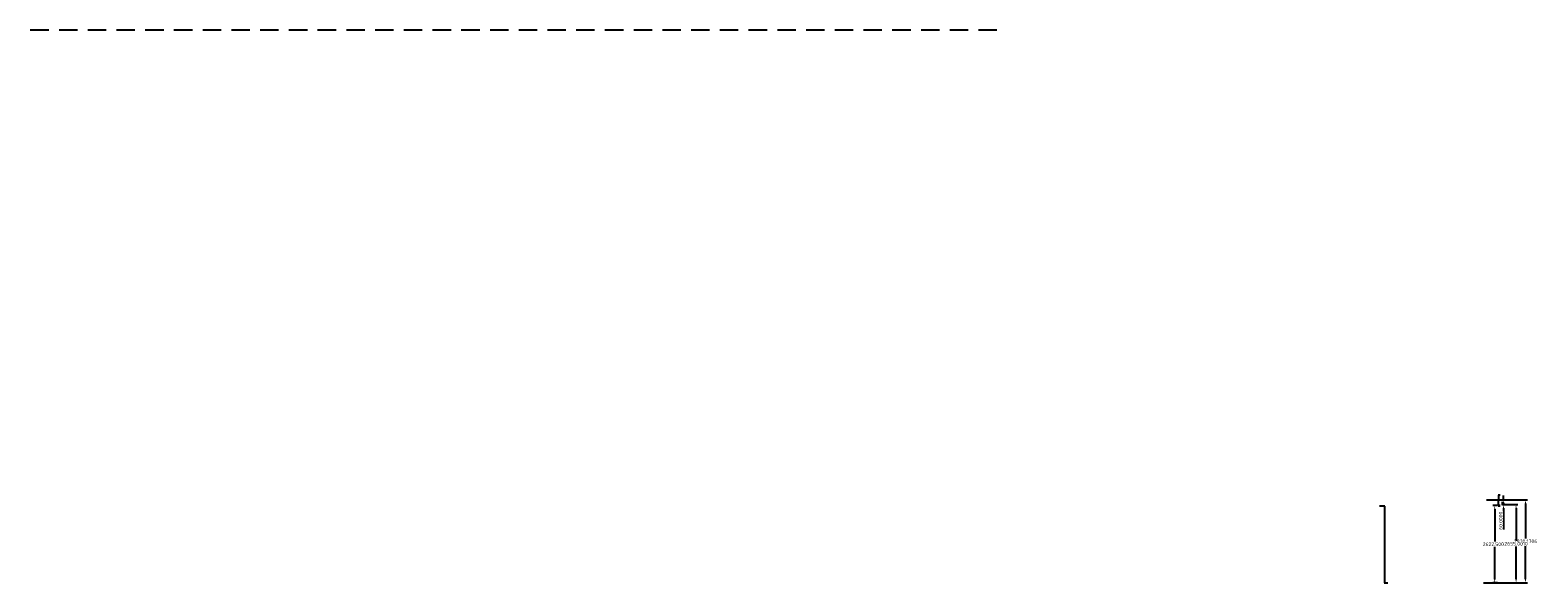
# Model space of a CAD drawing. Header units: millimetres. Extents: x -28157 to 193371, y -2151 to 171990.
# Tile 31 of 31: x 142210 to 193371, y 53204 to 71964. Entities that reach past the tile are written whole.
import ezdxf

# ---------------------------------------------------------------- set-up
doc = ezdxf.new("R2010")
doc.units = ezdxf.units.MM
doc.header["$LTSCALE"] = 50
doc.linetypes.add('2322122_a', pattern=[19.5, 12.5, -7])
doc.layers.get('0').update_dxf_attribs({"linetype": 'CONTINUOUS'})
doc.layers.get('Defpoints').update_dxf_attribs({"linetype": 'CONTINUOUS'})
doc.layers.add('Referentiepunt', color=253, linetype='CONTINUOUS', plot=False)
doc.layers.add('Sparingen Heegt', color=6, linetype='CONTINUOUS')
doc.styles.get("Standard").update_dxf_attribs({"font": 'ISOCP'})
doc.dimstyles.new('ISO-25', dxfattribs={"dimtxt": 2.5, "dimasz": 2.5, "dimexe": 1.25, "dimexo": 0.625, "dimtad": 1, "dimtih": 1, "dimdec": 4, "dimdsep": 46, "dimtxsty": 'Standard', "dimcen": 2.5, "dimadec": 0, "dimazin": 0, "dimtfac": 1, "dimtdec": 4, "dimtmove": 0, "dimatfit": 3, "dimfxl": 1, "dimtvp": 1, "dimtolj": 1, "dimtzin": 0, "dimarcsym": 0})

# ---------------------------------------------------------------- blocks, each defined once
blk = doc.blocks.new('*D354')
at = {"color": 0, "lineweight": -2, "transparency": 16777216}
for p, q in [((192094, 56184), (192030, 56184)), ((192094, 55824), (192030, 55824)), ((192031, 56182), (192031, 56006)), ((192031, 55827), (192031, 56002))]:
    blk.add_line(p, q, dxfattribs=at)
at = {"color": 0, "transparency": 16777216}
for points in [[(192031, 56182), (192032, 56182), (192031, 56184)], [(192031, 55827), (192032, 55827), (192031, 55824)]]:
    blk.add_solid(points, dxfattribs=at)
at = {"layer": 'Defpoints', "color": 0, "transparency": 16777216}
for p in [(192031, 55824), (192094, 56184), (192094, 55824)]:
    blk.add_point(p, dxfattribs=at)
at = {"color": 0, "transparency": 16777216, "insert": (192031, 56004), "char_height": 2.5, "attachment_point": 5}
blk.add_mtext('\\A1;360', dxfattribs=at)
blk = doc.blocks.new('*D355')
at = {"color": 0, "lineweight": -2, "transparency": 16777216}
for p, q in [((192093, 55824), (192027, 55824)), ((192093, 55804), (192027, 55804)), ((192029, 55822), (192029, 55816)), ((192029, 55807), (192029, 55812))]:
    blk.add_line(p, q, dxfattribs=at)
at = {"color": 0, "transparency": 16777216}
for points in [[(192028, 55822), (192029, 55822), (192029, 55824)], [(192028, 55807), (192029, 55807), (192029, 55804)]]:
    blk.add_solid(points, dxfattribs=at)
at = {"layer": 'Defpoints', "color": 0, "transparency": 16777216}
for p in [(192029, 55804), (192094, 55824), (192094, 55804)]:
    blk.add_point(p, dxfattribs=at)
at = {"color": 0, "transparency": 16777216, "insert": (192029, 55814), "char_height": 2.5, "attachment_point": 5}
blk.add_mtext('\\A1;20', dxfattribs=at)
blk = doc.blocks.new('*D356')
at = {"layer": 'Defpoints', "color": 0, "transparency": 16777216}
for p in [(192032, 55827), (191908, 53204), (192032, 53204)]:
    blk.add_point(p, dxfattribs=at)
at = {"layer": 'Sparingen Heegt', "color": 0, "lineweight": -2, "transparency": 16777216}
for p, q in [((192001, 55827), (191845, 55827)), ((191908, 55702), (191908, 54609)), ((191908, 53329), (191908, 54422)), ((192001, 53204), (191845, 53204))]:
    blk.add_line(p, q, dxfattribs=at)
at = {"layer": 'Sparingen Heegt', "color": 0, "transparency": 16777216}
for points in [[(191887, 55702), (191928, 55702), (191908, 55827)], [(191887, 53329), (191928, 53329), (191908, 53204)]]:
    blk.add_solid(points, dxfattribs=at)
at = {"layer": 'Sparingen Heegt', "color": 0, "transparency": 16777216, "insert": (191908, 54515), "char_height": 125, "attachment_point": 5, "bg_fill": 3, "box_fill_scale": 1.1, "bg_fill_color": 256, "bg_fill_true_color": 13158600, "bg_fill_transparency": 0}
blk.add_mtext('\\A1;2622.5000', dxfattribs=at)
blk = doc.blocks.new('*D357')
at = {"layer": 'Defpoints', "color": 0, "transparency": 16777216}
for p in [(191597, 56024), (191494, 53204), (192953, 53204)]:
    blk.add_point(p, dxfattribs=at)
at = {"layer": 'Sparingen Heegt', "color": 0, "lineweight": -2, "transparency": 16777216}
for p, q in [((191628, 56024), (193015, 56024)), ((192953, 55899), (192953, 54708)), ((192953, 53329), (192953, 54520)), ((191526, 53204), (193015, 53204))]:
    blk.add_line(p, q, dxfattribs=at)
at = {"layer": 'Sparingen Heegt', "color": 0, "transparency": 16777216}
for points in [[(192932, 55899), (192973, 55899), (192953, 56024)], [(192932, 53329), (192973, 53329), (192953, 53204)]]:
    blk.add_solid(points, dxfattribs=at)
at = {"layer": 'Sparingen Heegt', "color": 0, "transparency": 16777216, "insert": (192953, 54614), "char_height": 125, "attachment_point": 5, "bg_fill": 3, "box_fill_scale": 1.1, "bg_fill_color": 256, "bg_fill_true_color": 13158600, "bg_fill_transparency": 0}
blk.add_mtext('\\A1;2820.1706', dxfattribs=at)
blk = doc.blocks.new('*D397')
at = {"layer": 'Defpoints', "color": 0, "transparency": 16777216}
for p in [(192143, 55859), (192632, 55859), (192094, 53204)]:
    blk.add_point(p, dxfattribs=at)
at = {"layer": 'Sparingen Heegt', "color": 0, "lineweight": -2, "transparency": 16777216}
for p, q in [((192175, 55859), (192695, 55859)), ((192632, 55734), (192632, 54625)), ((192632, 53329), (192632, 54438)), ((192126, 53204), (192695, 53204))]:
    blk.add_line(p, q, dxfattribs=at)
at = {"layer": 'Sparingen Heegt', "color": 0, "transparency": 16777216}
for points in [[(192612, 55734), (192653, 55734), (192632, 55859)], [(192612, 53329), (192653, 53329), (192632, 53204)]]:
    blk.add_solid(points, dxfattribs=at)
at = {"layer": 'Sparingen Heegt', "color": 0, "transparency": 16777216, "insert": (192632, 54532), "char_height": 125, "attachment_point": 5, "bg_fill": 3, "box_fill_scale": 1.1, "bg_fill_color": 256, "bg_fill_true_color": 13158600, "bg_fill_transparency": 0}
blk.add_mtext('\\A1;2655.0010', dxfattribs=at)
blk = doc.blocks.new('*D398')
at = {"layer": 'Defpoints', "color": 0, "transparency": 16777216}
blk.add_point((192244, 55919), dxfattribs=at)
at = {"layer": 'Sparingen Heegt', "color": 0, "lineweight": -2, "transparency": 16777216}
for p, q in [((192213, 55919), (192143, 55919)), ((192213, 55859), (192143, 55859)), ((192206, 56044), (192206, 56169)), ((192206, 55919), (192206, 55859)), ((192206, 55734), (192206, 55014))]:
    blk.add_line(p, q, dxfattribs=at)
at = {"layer": 'Sparingen Heegt', "color": 0, "transparency": 16777216}
for points in [[(192185, 56044), (192227, 56044), (192206, 55919)], [(192185, 55734), (192227, 55734), (192206, 55859)]]:
    blk.add_solid(points, dxfattribs=at)
at = {"layer": 'Sparingen Heegt', "color": 0, "transparency": 16777216, "insert": (192112, 55311), "char_height": 125, "attachment_point": 5, "rotation": 90, "bg_fill": 3, "box_fill_scale": 1.1, "bg_fill_color": 256, "bg_fill_true_color": 13158600, "bg_fill_transparency": 0}
blk.add_mtext('\\A1;60.0000', dxfattribs=at)
at = {"layer": 'Defpoints', "color": 0, "transparency": 16777216}
for p in [(192206, 55859), (192244, 55859)]:
    blk.add_point(p, dxfattribs=at)

msp = doc.modelspace()

# ---------------------------------------------------------------- linework, layer by layer
for p, q in [((188173.36483, 55804.01592, 2730), (187996.59794, 55804.01592, 2730)), ((188173.36483, 53204.01592, 2730), (188173.36483, 55804.01592, 2730)), ((188161.06644, 53204.01592, 2730), (188161.06644, 53204.01592, 2730)), ((188161.06644, 53204.01592, 2730), (188286.01812, 53204.01592, 2730))]:
    msp.add_line(p, q)
at = {"layer": 'Referentiepunt', "linetype": '2322122_a'}
msp.add_line((175015.59386, 71964.27115), (-28157.25933, 71964.27115), dxfattribs=at)

# ---------------------------------------------------------------- dimensions: what is measured, and where the dimension line sits
for base, p1, p2, picture, middle in [((192028.72041, 55804.01592, 2730), (192093.7383, 55824.01588, 2730), (192093.7383, 55804.01592, 2730), '*D355', (192028.72041, 55814.0159, 2730)), ((192031.45275, 55824.01588, 2730), (192094.3633, 56184.01518, 2730), (192094.3633, 55824.01588, 2730), '*D354', (192031.45275, 56004.01553, 2730))]:
    dim = msp.add_linear_dim(base=base, p1=p1, p2=p2, angle=90, dimstyle='ISO-25', override={"dimdec": 0, "dimtdec": 0})
    dim.commit()
    dim.dimension.update_dxf_attribs({"geometry": picture, "text_midpoint": middle})

# ---------------------------------------------------------------- next in the draw order: dimensions: what is measured, and where the dimension line sits
at = {"layer": 'Sparingen Heegt'}
dim = msp.add_linear_dim(base=(191907.55493, 53204.01592, 2730), p1=(192031.86942, 55826.51588, 2730), p2=(192031.86942, 53204.01592, 2730), angle=90, dimstyle='ISO-25', override={"dimscale": 50, "dimzin": 0, "dimtfill": 1, "dimarcsym": 2}, dxfattribs=at)
dim.commit()
dim.dimension.update_dxf_attribs({"geometry": '*D356', "text_midpoint": (191907.55493, 54515.2659, 2730)})

# ---------------------------------------------------------------- next in the draw order: dimensions: what is measured, and where the dimension line sits
dim = msp.add_linear_dim(base=(192952.50185, 53204.01592, 2730), p1=(191596.56304, 56024.18656, 2730), p2=(191494.36447, 53204.01592, 2730), angle=90, dimstyle='ISO-25', override={"dimscale": 50, "dimzin": 0, "dimtfill": 1, "dimarcsym": 2}, dxfattribs=at)
dim.commit()
dim.dimension.update_dxf_attribs({"geometry": '*D357', "text_midpoint": (192952.50185, 54614.10124, 2730)})

# ---------------------------------------------------------------- next in the draw order: dimensions: what is measured, and where the dimension line sits
dim = msp.add_linear_dim(base=(192632.489687, 55859.016966, 2768.243917), p1=(192094.363299, 53204.015921, 2768.243917), p2=(192143.401849, 55859.016966, 2768.243917), angle=90, dimstyle='ISO-25', override={"dimscale": 50, "dimzin": 0, "dimtfill": 1, "dimarcsym": 2}, dxfattribs=at)
dim.commit()
dim.dimension.update_dxf_attribs({"geometry": '*D397', "text_midpoint": (192632.489687, 54531.516444, 2768.243917)})

# ---------------------------------------------------------------- next in the draw order: dimensions: what is measured, and where the dimension line sits
dim = msp.add_linear_dim(base=(192205.90185, 55859.01697, 2768.24392), p1=(192244.36555, 55919.01697, 2768.24392), p2=(192244.36555, 55859.01697, 2768.24392), angle=90, dimstyle='ISO-25', override={"dimscale": 50, "dimzin": 0, "dimtfill": 1, "dimarcsym": 2}, dxfattribs=at)
dim.commit()
dim.dimension.update_dxf_attribs({"geometry": '*D398', "text_midpoint": (192112.15185, 55311.4776, 2768.24392)})

doc.saveas('drawing.dxf')
